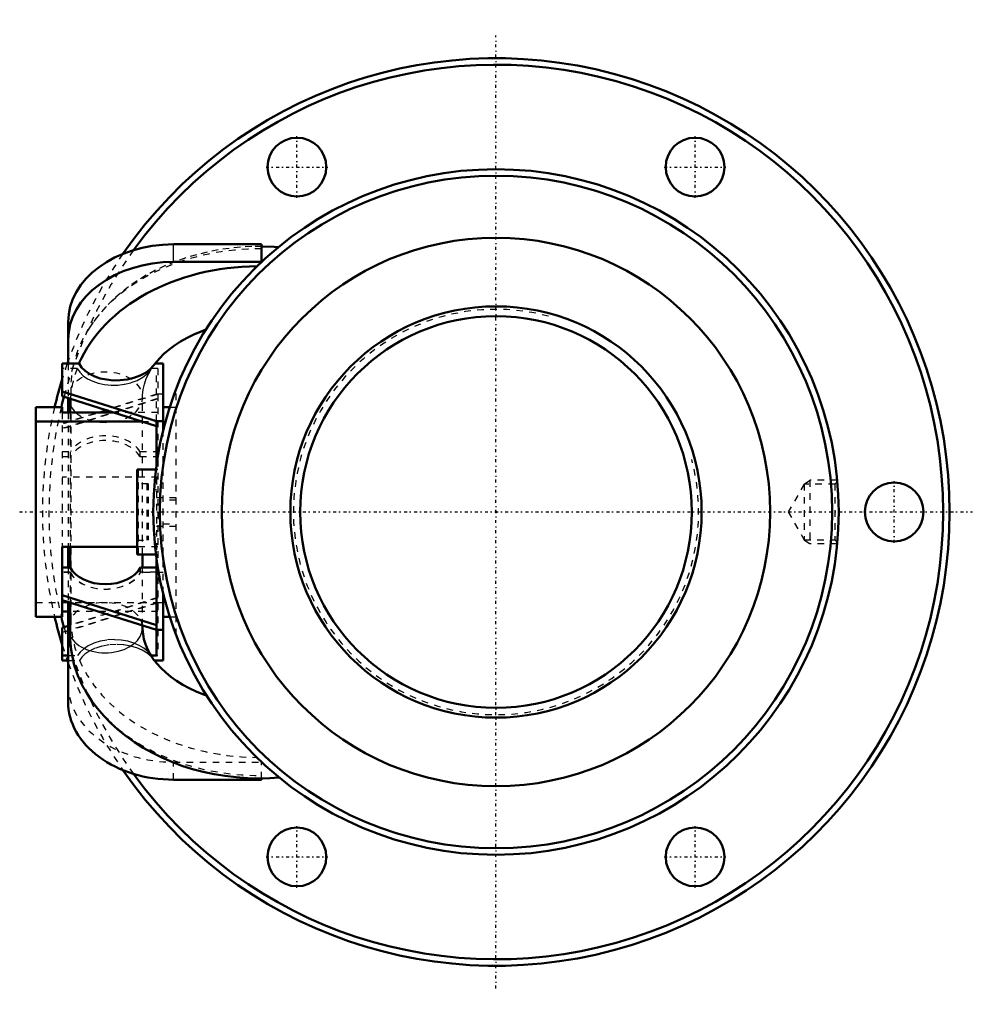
# Model space of a CAD drawing. Header units: millimetres. Extents: x -73 to 73, y -75 to 75.
import ezdxf

# ---------------------------------------------------------------- set-up
doc = ezdxf.new("R2010")
doc.units = ezdxf.units.MM
doc.linetypes.add('Center', pattern=[1.5, 0.45, -0.5, 0.05, -0.5])
doc.linetypes.add('Dashed', pattern=[2, 1, -1])
for name, color, linetype, lineweight in [('2d ConnectionPoints', 7, 'Continuous', 50), ('AM_0', 7, 'Continuous', 50), ('AM_4', 3, 'Continuous', 25), ('AM_5', 3, 'Continuous', 25), ('AM_7', 7, 'Center', 25), ('AM_9', 6, 'Dashed', 25)]:
    doc.layers.add(name, color=color, linetype=linetype, lineweight=lineweight)

# ---------------------------------------------------------------- blocks, each defined once
blk = doc.blocks.new('1_RR0100HBN6316_10_5N_0_in_HBN6316105RRG2279LC00G200_2')
at = {"layer": 'AM_0'}
for p, q in [((-35.92, 41), (-49.4, 41)), ((-35.92, 38.29), (-35.92, 41)), ((-35.92, 38.3), (-49.4, 38.3)), ((-65.55, 22.72), (-65.55, 29.09)), ((-66.45, 22.72), (-66.45, 17.72)), ((-63.88, 22.72), (-66.45, 22.72)), ((-51, 22.72), (-52.26, 22.72)), ((-51, 22.72), (-51, 12.46)), ((-66.45, 18.46), (-52, 13.91)), ((-66.45, 17.72), (-52, 13.17)), ((-65.55, 17.44), (-65.55, 15.23)), ((-70.5, 16.07), (-70.5, -16.07)), ((-70.5, 16.07), (-66.45, 16.07)), ((-66.45, 15.23), (-66.45, 16.07)), ((-58.54, 15.23), (-66.45, 15.23)), ((-65.22, 16.3), (-65.22, 15.23)), ((-51, 16.07), (-49.98, 16.07)), ((-70.5, 13.88), (-54.26, 13.88)), ((-52, 13.91), (-51, 13.91)), ((-52, 13.91), (-52, 7.23)), ((-55, 6.5), (-55, -6.5)), ((-52.1, 6.5), (-55, 6.5)), ((-66.45, -5.36), (-66.45, -16.07)), ((-55, -5.36), (-66.45, -5.36)), ((-65.55, -5.36), (-65.55, -8.5)), ((-65.22, -5.36), (-65.22, -8.5)), ((-55, -6.5), (-52.1, -6.5)), ((-54.15, -8.5), (-54.15, -6.5)), ((-52, -7.23), (-52, -21.98)), ((-65.22, -8.5), (-66.45, -8.5)), ((-52, -8.5), (-54.48, -8.5)), ((-66.45, -12.76), (-52, -17.31)), ((-66.45, -13.5), (-52, -18.05)), ((-51, -22.72), (-51, -12.46)), ((-65.55, -13.78), (-65.55, -29.09)), ((-65.22, -13.88), (-65.22, -19)), ((-70.5, -16.07), (-66.45, -16.07)), ((-65.55, -15.23), (-66.45, -15.23)), ((-51, -16.07), (-49.98, -16.07)), ((-65.55, -17.44), (-66.45, -17.72)), ((-66.45, -22.72), (-66.45, -17.72)), ((-54.15, -17.72), (-54.15, -17.37)), ((-52, -18.06), (-51, -18.06)), ((-66.45, -21.98), (-65.55, -21.98)), ((-52.85, -21.98), (-52, -21.98)), ((-52.74, -22.15), (-52.83, -22.01)), ((-66.45, -22.72), (-65.55, -22.72)), ((-52.34, -22.72), (-51, -22.72)), ((-49.4, -41), (-35.92, -41)), ((-35.92, -41), (-35.92, -40.79))]:
    blk.add_line(p, q, dxfattribs=at)
for points in [[(-33.35, 40.55), (-33.98, 40.59), (-35.71, 40.66), (-35.92, 40.66)], [(-52.43, 22.47), (-52.2, 22.77), (-51.57, 23.5), (-50.87, 24.2), (-50.09, 24.88), (-49.24, 25.52), (-48.32, 26.12), (-47.33, 26.68), (-46.27, 27.2), (-45.16, 27.66), (-44.45, 27.93)], [(-63.88, 22.72), (-63.48, 22.14), (-62.93, 21.61), (-62.27, 21.15), (-61.48, 20.77), (-60.62, 20.47), (-59.67, 20.27), (-58.65, 20.16), (-57.59, 20.17), (-56.52, 20.29), (-55.47, 20.54), (-54.5, 20.9), (-53.6, 21.39), (-52.97, 21.87), (-52.45, 22.43), (-52.42, 22.47)], [(-52.83, -22.01), (-52.98, -21.76), (-53.38, -21.02), (-53.69, -20.26), (-53.93, -19.48), (-54.08, -18.69), (-54.15, -17.89), (-54.15, -17.72)], [(-44.34, -28.1), (-44.8, -27.94), (-45.92, -27.49), (-46.99, -26.99), (-48, -26.45), (-48.93, -25.86), (-49.8, -25.24), (-50.6, -24.59), (-51.31, -23.91), (-51.95, -23.21), (-52.34, -22.72)], [(-62.94, -27.31), (-62.69, -27.74), (-61.9, -28.95), (-61.03, -30.12), (-60.06, -31.24), (-59.02, -32.32), (-57.89, -33.35), (-56.68, -34.33), (-55.41, -35.25), (-54.06, -36.1), (-52.65, -36.9), (-51.19, -37.62), (-49.67, -38.27), (-48.11, -38.86), (-46.51, -39.37), (-44.87, -39.8), (-43.2, -40.15), (-41.51, -40.43), (-39.8, -40.63), (-38.08, -40.76), (-36.36, -40.8), (-34.63, -40.76), (-33.21, -40.67)]]:
    blk.add_lwpolyline(points, dxfattribs=at)
for centre, radius in [((-30.5, 52.83), 4.5), ((30.5, 52.83), 4.5), ((0, 0), 52.5), ((0, 0), 51.5), ((0, 0), 42), ((61, 0), 4.5), ((-30.5, -52.83), 4.5), ((30.5, -52.83), 4.5)]:
    blk.add_circle(centre, radius, dxfattribs=at)
for radius, start, end in [(69.5, 214.6738, 145.3262), (68.5, 215.8439, 144.1561), (69.5, 160.5901, 160.9202), (69.5, 162.9629, 166.6351), (68.5, 165.0794, 166.4363), (69.5, 193.3649, 197.0371), (68.5, 193.5637, 194.9206), (69.5, 199.0798, 199.4099)]:
    blk.add_arc((0, 0), radius, start, end, dxfattribs=at)
for centre, major_axis, ratio, start_param, end_param in [((-49.4, 29.09), (-16.15, 0), 0.737631, 4.712389, 6.283185), ((-49.4, 26.39), (-16.15, 0), 0.737631, 4.712389, 6.283185), ((-36.29, 16.3), (28.94, 0), 0.737631, 1.581472, 2.836156), ((-36.29, 16.3), (28.94, 0), 0.737631, 3.093649, 3.141593), ((-59.85, -7.22), (-5.7, 0), 0.675204, 0.339837, 2.801756), ((-36.29, -19), (28.94, 0), 0.737631, 3.141593, 3.541008), ((-36.29, -16.3), (18.27, 0), 0.737631, 3.590762, 3.638178), ((-49.4, -29.09), (-16.15, 0), 0.737631, 6.283185, 7.853982)]:
    blk.add_ellipse(centre, major_axis=major_axis, ratio=ratio, start_param=start_param, end_param=end_param, dxfattribs=at)
at = {"layer": 'AM_4'}
blk.add_line((-49.4, 38.3), (-49.4, 41), dxfattribs=at)
for centre, end_param in [((-59.85, 17.58), 3.799883), ((-59.85, -17.72), 6.283185)]:
    blk.add_ellipse(centre, major_axis=(5.7, 0), ratio=0.675204, start_param=3.48143, end_param=end_param, dxfattribs=at)
at = {"layer": 'AM_5', "linetype": 'Dashed'}
for p, q in [((47.22, 4.28), (48.1, 4.86)), ((52.27, 4.86), (48.1, 4.86)), ((48.1, 4.86), (48.1, -4.86)), ((47.22, -4.28), (48.1, -4.86)), ((52.27, -4.86), (48.1, -4.86))]:
    blk.add_line(p, q, dxfattribs=at)
at = {"layer": 'AM_7'}
for p, q in [((0, -72.98), (0, 72.98)), ((-30.5, 48.1), (-30.5, 57.55)), ((30.5, 48.1), (30.5, 57.55)), ((-35.23, 52.83), (-25.77, 52.83)), ((25.78, 52.83), (35.23, 52.83)), ((61, -4.72), (61, 4.72)), ((-72.98, 0), (72.98, 0)), ((-30.5, -57.55), (-30.5, -48.1)), ((30.5, -57.55), (30.5, -48.1)), ((-35.23, -52.83), (-25.77, -52.83)), ((25.78, -52.83), (35.23, -52.83))]:
    blk.add_line(p, q, dxfattribs=at)
at = {"layer": 'AM_9'}
for p, q in [((-65.55, 22.72), (-65.55, 17.44)), ((-52.42, 22.47), (-52.26, 22.72)), ((-64.18, 21.98), (-66.45, 21.98)), ((-52.83, 21.88), (-52.76, 21.98)), ((-51.8, 21.98), (-52.76, 21.98)), ((-52, 13.91), (-52, 21.98)), ((-51.8, 21.98), (-51.8, -21.98)), ((-66.45, 18.52), (-51.8, 13.91)), ((-65.15, 19), (-65.15, 9.25)), ((-49, -18.85), (-49, 18.85)), ((-51.8, 18.06), (-66.45, 13.45)), ((-52, 18.06), (-66.45, 13.51)), ((-66.45, 17.78), (-51.8, 13.17)), ((-51.8, 17.32), (-66.45, 12.71)), ((-52, 17.32), (-66.45, 12.77)), ((-54.15, -6.5), (-54.15, 17.58)), ((-51, 18.06), (-52, 18.06)), ((-66.45, 15.23), (-66.45, -5.36)), ((-65.55, 15.23), (-65.55, -5.36)), ((-65.22, 15.23), (-65.22, -5.36)), ((-51.8, 15.23), (-58.54, 15.23)), ((-49.98, 16.07), (-49, 16.07)), ((-54.26, 13.88), (-51.8, 13.88)), ((-51, -12.46), (-51, 12.46)), ((-66.45, 9.25), (-65.15, 9.25)), ((-54.55, 9.25), (-51, 9.25)), ((-54.55, 9.25), (-54.55, 8.51)), ((-66.45, 8.51), (-65.15, 8.51)), ((-65.15, 8.51), (-65.15, -16.3)), ((-54.55, 8.51), (-51.8, 8.51)), ((-54.8, 6.5), (-54.8, -6.5)), ((-51.8, 6.5), (-52.1, 6.5)), ((-52, 7.23), (-52, -7.23)), ((-51.8, 5.36), (-66.45, 5.36)), ((52.29, 4.65), (51.92, 4.28)), ((-53.3, 4.33), (-55, 4.33)), ((-53.5, 4.33), (-53.5, -4.33)), ((-53.3, 4.33), (-53.3, -4.33)), ((-52.39, 3.46), (-52, 3.46)), ((47.22, 4.28), (44.75, 0)), ((51.92, 4.28), (47.22, 4.28)), ((47.22, 4.28), (47.22, -4.28)), ((51.92, 4.28), (51.92, -4.28)), ((-49, 2.17), (-52, 2.17)), ((-49, 1.81), (-51, 1.81)), ((44.75, 0), (47.22, -4.28)), ((-52, -2.17), (-49, -2.17)), ((-51, -1.81), (-49, -1.81)), ((-55, -4.33), (-53.3, -4.33)), ((-52, -3.46), (-52.39, -3.46)), ((47.22, -4.28), (51.92, -4.28)), ((51.92, -4.28), (52.29, -4.65)), ((-51.8, -5.36), (-55, -5.36)), ((-52.1, -6.5), (-51.8, -6.5)), ((-65.22, -8.51), (-66.45, -8.51)), ((-65.55, -8.5), (-65.55, -13.78)), ((-65.22, -8.5), (-65.22, -8.51)), ((-54.48, -9.25), (-54.48, -8.5)), ((-51.8, -8.51), (-54.48, -8.51)), ((-54.15, -17.37), (-54.15, -8.5)), ((-65.22, -9.24), (-66.45, -9.24)), ((-65.22, -9.25), (-66.45, -9.25)), ((-65.22, -9.24), (-65.22, -13.88)), ((-52, -9.24), (-54.48, -9.24)), ((-51, -9.25), (-54.48, -9.25)), ((-66.45, -12.71), (-51.8, -17.32)), ((-51.8, -13.17), (-66.45, -17.78)), ((-66.45, -13.45), (-51.8, -18.06)), ((-52, -13.17), (-65.55, -17.44)), ((-70.5, -13.88), (-51.8, -13.88)), ((-51.8, -13.91), (-66.45, -18.52)), ((-52, -13.91), (-66.45, -18.46)), ((-51, -13.91), (-52, -13.91)), ((-51.8, -15.23), (-65.55, -15.23)), ((-49.98, -16.07), (-49, -16.07)), ((-65.55, -21.98), (-64.1, -21.98)), ((-52.34, -22.72), (-52.43, -22.6)), ((-52.34, -22.72), (-52.42, -22.61)), ((-52, -21.98), (-51.8, -21.98)), ((-65.55, -22.72), (-63.81, -22.72)), ((-49.4, -38.3), (-35.92, -38.3)), ((-49.4, -41), (-49.4, -38.3)), ((-35.92, -40.79), (-35.92, -38.29))]:
    blk.add_line(p, q, dxfattribs=at)
for points in [[(-35.92, 40.66), (-37.43, 40.65), (-39.16, 40.55), (-40.87, 40.38), (-42.57, 40.13), (-44.25, 39.8), (-45.91, 39.4), (-47.53, 38.92), (-49.11, 38.36), (-50.66, 37.73), (-52.15, 37.02), (-53.59, 36.25), (-54.97, 35.4), (-56.29, 34.49), (-57.53, 33.52), (-58.7, 32.49), (-59.79, 31.4), (-60.79, 30.27), (-61.71, 29.08), (-62.23, 28.33)], [(-64.18, 21.98), (-63.78, 21.4), (-63.23, 20.87), (-62.57, 20.41), (-61.79, 20.02), (-60.93, 19.73), (-59.98, 19.52), (-58.98, 19.42), (-57.94, 19.43), (-56.91, 19.56), (-55.89, 19.81), (-54.96, 20.16), (-54.1, 20.63), (-53.42, 21.16), (-52.88, 21.79), (-52.83, 21.88)], [(-54.15, 17.58), (-54.14, 17.91), (-54.05, 18.76), (-53.86, 19.6), (-53.58, 20.43), (-53.2, 21.23), (-52.83, 21.88)], [(-52.85, -21.98), (-53.31, -21.41), (-53.93, -20.88), (-54.65, -20.44), (-55.48, -20.08), (-56.43, -19.8), (-57.45, -19.62), (-58.51, -19.55), (-59.61, -19.61), (-60.64, -19.79), (-61.63, -20.1), (-62.47, -20.49), (-63.21, -20.99), (-63.71, -21.45), (-64.1, -21.98)], [(-52.42, -22.61), (-52.82, -22.14), (-53.46, -21.62), (-54.2, -21.18), (-55.04, -20.82), (-56.01, -20.53), (-57.06, -20.35), (-58.17, -20.29), (-59.31, -20.35), (-60.37, -20.54), (-61.39, -20.87), (-62.24, -21.27), (-62.99, -21.79), (-63.44, -22.23), (-63.81, -22.72)]]:
    blk.add_lwpolyline(points, dxfattribs=at)
for radius, start, end in [(68.5, 144.1561, 165.0292), (69.5, 145.3262, 160.5901), (69.5, 160.9202, 162.9629), (69.5, 166.6351, 193.3649), (68.5, 166.4363, 193.5637), (68.5, 194.9708, 215.8439), (69.5, 197.0371, 199.0798), (69.5, 199.4099, 214.6738)]:
    blk.add_arc((0, 0), radius, start, end, dxfattribs=at)
for centre, major_axis, ratio, start_param, end_param in [((-36.29, 19), (28.86, 0), 0.737631, 1.558197, 2.688453), ((-36.29, 19), (28.86, 0), 0.737631, 2.688453, 3.141593), ((-36.29, 16.3), (18.19, 0), 0.737631, -3.640412, -3.578804), ((-36.29, 16.3), (28.94, 0), 0.737631, 2.872192, 3.093649), ((-59.85, 17.58), (5.7, 0), 0.675204, 5.624895, 9.047468), ((-59.85, 17.58), (5.7, 0), 0.675204, 3.799883, 5.624895), ((-59.85, 7.83), (-5.7, 0), 0.675204, 3.518903, 5.905875), ((-59.85, 7.09), (-5.7, 0), 0.675204, 3.518903, 5.905875), ((-59.85, -7.23), (5.7, 0), 0.675204, 3.48143, 5.943348), ((-59.85, -7.95), (-5.7, 0), 0.675204, 0.339837, 2.801756), ((-59.85, -7.97), (5.7, 0), 0.675204, 3.48143, 5.943348), ((-59.85, -17.72), (5.7, 0), 0.675204, 6.283185, 9.047468), ((-36.29, -16.3), (28.86, 0), 0.737631, 3.141593, 3.41171), ((-36.29, -16.3), (18.27, 0), 0.737631, 3.576887, 3.590762), ((-36.29, -16.3), (28.86, 0), 0.737631, 3.447849, 4.6997), ((-49.4, -26.39), (-16.15, 0), 0.737631, 6.283185, 7.853982), ((-36.29, -19), (28.94, 0), 0.737631, 3.541008, 3.606559), ((-36.29, -19), (28.94, 0), 0.737631, 3.610221, 4.724955)]:
    blk.add_ellipse(centre, major_axis=major_axis, ratio=ratio, start_param=start_param, end_param=end_param, dxfattribs=at)
blk = doc.blocks.new('2_RR0100HBN6316_10_50S_0_in_HBN6316105RRG2279LC00G200_2')
at = {"layer": 'AM_0'}
for radius in [31.5, 30]:
    blk.add_circle((0, 0), radius, dxfattribs=at)
at = {"layer": 'AM_5', "linetype": 'Dashed'}
blk.add_arc((0, 0), 31.04, 75, 15, dxfattribs=at)

msp = doc.modelspace()

# ---------------------------------------------------------------- linework, layer by layer
at = {"layer": '2d ConnectionPoints'}
msp.add_point((0, 0), dxfattribs=at)
msp.add_point((0, 0), dxfattribs=at)

# ---------------------------------------------------------------- block references
for name in ['1_RR0100HBN6316_10_5N_0_in_HBN6316105RRG2279LC00G200_2', '2_RR0100HBN6316_10_50S_0_in_HBN6316105RRG2279LC00G200_2']:
    msp.add_blockref(name, (0, 0))

doc.saveas('drawing.dxf')
